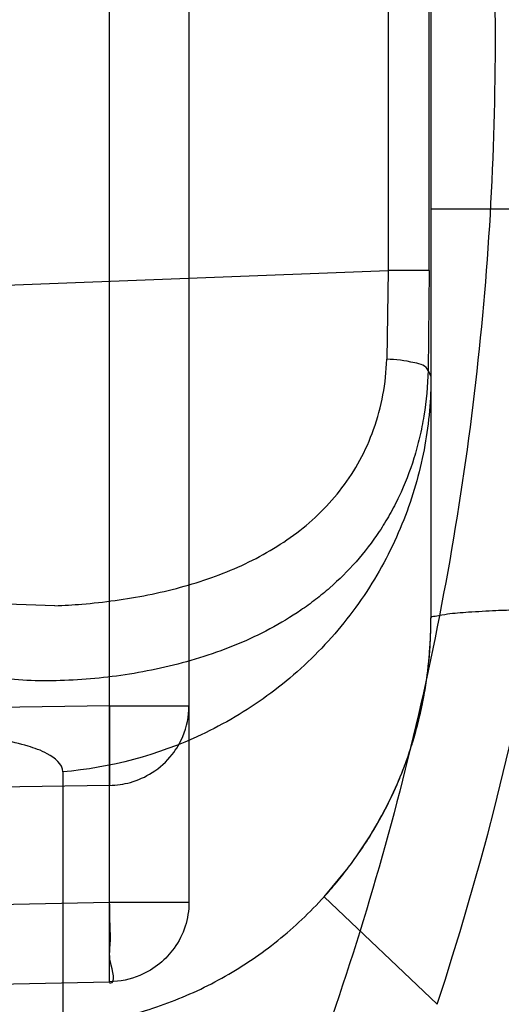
# Model space of a CAD drawing. Header units: millimetres. Extents: x 0 to 297, y 0 to 210.
# Tile 90 of 256: x 147.0301 to 147.0659, y 92.9659 to 93.0391. Entities that reach past the tile are written whole.
import ezdxf

# ---------------------------------------------------------------- set-up
doc = ezdxf.new("R2010")
doc.units = ezdxf.units.MM
doc.header["$LTSCALE"] = 16.335
doc.layers.get('0').update_dxf_attribs({"linetype": 'CONTINUOUS'})
for name, color, linetype in [('01_GLOBAL', 7, 'CONTINUOUS'), ('INTFCLR_1', 7, 'CONTINUOUS'), ('INTFCLR_144815', 7, 'CONTINUOUS')]:
    doc.layers.add(name, color=color, linetype=linetype)

msp = doc.modelspace()

# ---------------------------------------------------------------- linework, layer by layer
at = {"color": 7, "linetype": 'Continuous'}
msp.add_circle((147.7028034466, 92.1254639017), 2.28, dxfattribs=at)
at = {"color": 9, "linetype": 'Continuous'}
msp.add_arc((147.7028034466, 92.1254639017), 2.2507792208, 92.9674534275, 177.0325465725, dxfattribs=at)
at = {"layer": '01_GLOBAL', "color": 7, "linetype": 'Continuous'}
msp.add_circle((147.7028034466, 92.1254639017), 2.31, dxfattribs=at)
at = {"layer": 'INTFCLR_1', "color": 9, "linetype": 'Continuous'}
for p, q in [((147.0367404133, 92.9675399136), (147.0367404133, 93.1077233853)), ((147.0426356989, 93.10181543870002), (147.0426356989, 92.97344786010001)), ((147.0606356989, 93.08066322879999), (147.0606356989, 92.9946000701)), ((147.0574530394, 93.0547842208), (147.0574530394, 93.020479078)), ((147.0604985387, 93.020479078), (147.0604985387, 93.0547842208)), ((147.0722169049, 93.0250408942), (147.0606356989, 93.0250408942)), ((146.8326356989, 93.01181522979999), (147.0574530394, 93.020479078)), ((147.0574530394, 93.020479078), (147.0573429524, 93.0138593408)), ((147.0604985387, 93.020479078), (147.0574530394, 93.020479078)), ((147.0604985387, 93.020479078), (147.0604139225, 93.01303354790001)), ((147.0604139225, 93.01303354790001), (147.0606356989, 93.01258909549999)), ((147.0326715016, 92.9955223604), (147.0274322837, 92.9956850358)), ((147.0367404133, 92.98806315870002), (146.9714767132, 92.98710727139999)), ((147.0367404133, 92.98806315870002), (147.0426356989, 92.98806315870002)), ((147.0367404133, 92.98806315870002), (147.0367404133, 92.9821552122)), ((147.0332503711, 92.98315728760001), (147.0332503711, 92.96422452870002)), ((147.0367404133, 92.9821552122), (146.9843088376, 92.9813872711)), ((147.0367404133, 92.97344786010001), (146.8326356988, 92.969202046)), ((147.0426356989, 92.97344786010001), (147.0367404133, 92.97344786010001)), ((147.0526946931, 92.9738748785), (147.0610994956, 92.9658655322)), ((146.8326356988, 92.9632940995), (147.0367404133, 92.9675399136)), ((147.0367404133, 92.9675399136), (147.0367604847, 92.9674491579))]:
    msp.add_line(p, q, dxfattribs=at)
at = {"layer": 'INTFCLR_1', "color": 7, "linetype": 'Continuous'}
msp.add_line((147.0526946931, 92.9738748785), (147.054357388, 92.9758680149), dxfattribs=at)
at = {"layer": 'INTFCLR_1', "color": 6, "linetype": 'Continuous'}
for centre, radius, start, end in [((146.8326356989, 93.03763164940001), 0.3620710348, 270, 90.00000002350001), ((146.8326356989, 93.03763164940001), 0.3440948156, 270, 90.00000002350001), ((146.842168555, 93.03762788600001), 0.2303922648, 341.8516144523, 356.8675753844)]:
    msp.add_arc(centre, radius, start, end, dxfattribs=at)
at = {"layer": 'INTFCLR_1', "color": 9, "linetype": 'Continuous'}
for points, knots in [([(147.1545442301, 92.9256703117), (147.1552565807, 92.92760868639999), (147.1566525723, 92.9315227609), (147.1593123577, 92.9394604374), (147.1636279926, 92.9537082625), (147.1676297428, 92.9704311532), (147.1702721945, 92.98537709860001), (147.1713830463, 92.99300879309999), (147.1719563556, 92.9974228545), (147.1732796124, 93.008504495), (147.1746545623, 93.02743949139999), (147.1744340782, 93.04977945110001), (147.1733950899, 93.0642567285), (147.1727415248, 93.0709415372), (147.1722603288, 93.07538757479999), (147.1707735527, 93.08738744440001), (147.1673977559, 93.1066025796), (147.162533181, 93.1253625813), (147.1590536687, 93.13649711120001), (147.157745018, 93.1404798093), (147.1557541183, 93.1463465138), (147.1512626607, 93.1586117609), (147.1435063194, 93.176613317), (147.134673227, 93.19362029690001), (147.1285153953, 93.2040882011), (147.1256373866, 93.208747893), (147.1237254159, 93.21178528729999), (147.1185545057, 93.2197736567), (147.1098896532, 93.232033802), (147.0978538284, 93.2469589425), (147.0876594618, 93.2581464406), (147.0805381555, 93.26529742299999), (147.0766007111, 93.2690835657), (147.0711374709, 93.27418968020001), (147.06349057, 93.2808755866), (147.0552130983, 93.2873626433), (147.0499647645, 93.2910949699), (147.0474074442, 93.29281092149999), (147.0457289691, 93.2938897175), (147.0442255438, 93.294808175), (147.0429042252, 93.29556660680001), (147.041778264, 93.2961550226), (147.0407894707, 93.2966200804), (147.0400295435, 93.2968637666), (147.0393696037, 93.2970368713), (147.0390133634, 93.2966025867), (147.0393275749, 93.29599323), (147.0397818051, 93.29522393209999), (147.0406181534, 93.29416107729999), (147.0417305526, 93.2928514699), (147.0430342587, 93.2914101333), (147.0444632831, 93.289871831), (147.0465759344, 93.2876354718), (147.0495827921, 93.28449215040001), (147.0551951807, 93.2786029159), (147.0613248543, 93.27199583), (147.0669087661, 93.26568094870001), (147.0703603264, 93.2616654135), (147.0759105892, 93.2550734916), (147.0844077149, 93.2443909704), (147.0955472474, 93.22884910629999), (147.1036099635, 93.2161613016), (147.1088887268, 93.20713012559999), (147.1124703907, 93.200778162), (147.1186494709, 93.1891839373), (147.1269016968, 93.171675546), (147.1325946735, 93.1570782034), (147.1352425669, 93.1495098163)], [0, 0, 0, 0, 0.0103792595, 0.0208842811, 0.0420721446, 0.0851858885, 0.1071984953, 0.1183380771, 0.123943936, 0.1295693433, 0.1744299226, 0.2192388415, 0.2417237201, 0.2473597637, 0.2529962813, 0.2641993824, 0.3081295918, 0.3509327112, 0.3614952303, 0.3667582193, 0.3720021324, 0.3926323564, 0.4323913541, 0.4704239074, 0.4888657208, 0.4934194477, 0.497950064, 0.5069039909, 0.5412450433, 0.5733438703, 0.6032118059, 0.6172673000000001, 0.6240601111, 0.6306649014, 0.6548506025, 0.6750843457, 0.6834913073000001, 0.6872123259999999, 0.6905622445, 0.6935176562, 0.6960693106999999, 0.6982084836, 0.6999280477, 0.7014829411, 0.7024060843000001, 0.7029587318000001, 0.7038763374, 0.7054334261, 0.7076628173, 0.7105600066, 0.714112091, 0.7174145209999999, 0.7211168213, 0.7295725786, 0.7392778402, 0.7620040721, 0.7748640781, 0.7816422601, 0.7886165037, 0.8181744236, 0.8502177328, 0.884679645, 0.8936796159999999, 0.902792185, 0.9213283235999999, 0.9597006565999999, 1, 1, 1, 1]), ([(147.0432510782, 93.2956316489), (147.0440337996, 93.2956315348), (147.0461901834, 93.29448394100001), (147.048762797, 93.29308623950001), (147.05126835, 93.29149221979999), (147.0538664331, 93.2897847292), (147.0591995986, 93.28606265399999), (147.0676125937, 93.27960414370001), (147.0753919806, 93.27294276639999), (147.0809499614, 93.26785658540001), (147.0849532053, 93.2640878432), (147.0921910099, 93.25697312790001), (147.1025540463, 93.2458430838), (147.114792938, 93.2309925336), (147.1236090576, 93.2187883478), (147.1288703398, 93.210836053), (147.1308146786, 93.20781404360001), (147.1337403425, 93.20317969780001), (147.1399980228, 93.19277282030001), (147.1489774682, 93.17586162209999), (147.1568675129, 93.15795089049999), (147.1614367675, 93.1457458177), (147.1634614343, 93.13990986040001), (147.1647919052, 93.13594917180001), (147.1683281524, 93.12488035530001), (147.1732735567, 93.1062283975), (147.1767074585, 93.0871131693), (147.1782194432, 93.07517712), (147.1787086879, 93.07075571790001), (147.1793731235, 93.0641085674), (147.1804294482, 93.0497128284), (147.1806536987, 93.0274948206), (147.1792555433, 93.0086652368), (147.1779104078, 92.9976470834), (147.1773275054, 92.9932574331), (147.1761979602, 92.9856672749), (147.1735104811, 92.97079983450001), (147.1694409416, 92.95416803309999), (147.1650544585, 92.9400032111), (147.1623504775, 92.9321098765), (147.1609312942, 92.9282176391), (147.1602071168, 92.92629007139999)], [0, 0, 0, 0, 0.0056084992, 0.016622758, 0.0214510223, 0.0268121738, 0.0389184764, 0.0680276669, 0.1027789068, 0.1122614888, 0.1220107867, 0.1421735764, 0.1849752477, 0.2309092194, 0.2799812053, 0.2927645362, 0.2992310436, 0.3057293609, 0.3320345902, 0.3862266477, 0.4428037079, 0.4721337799, 0.479586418, 0.4870651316, 0.5020714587, 0.5628449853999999, 0.6251697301, 0.6410581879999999, 0.6490513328, 0.6570434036, 0.6889243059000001, 0.7524504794, 0.8160576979, 0.8240355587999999, 0.8319861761, 0.8477866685, 0.8790166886, 0.9402183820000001, 0.9703167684, 0.9852456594, 1, 1, 1, 1]), ([(147.1352425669, 93.1495098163), (147.1379952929, 93.14164178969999), (147.1429940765, 93.1254736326), (147.1477529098, 93.1046918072), (147.1501024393, 93.09081219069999), (147.151047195, 93.08426445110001), (147.151638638, 93.07985863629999), (147.1530856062, 93.06772189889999), (147.1544764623, 93.04770806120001), (147.1542807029, 93.0276232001), (147.1535512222, 93.0153442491), (147.1532177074, 93.0108633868), (147.1526544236, 93.00419454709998), (147.1511010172, 92.9899942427), (147.1474849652, 92.9685843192), (147.1430641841, 92.95080514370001), (147.1400632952, 92.9406015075), (147.1388460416, 92.9366002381), (147.1366541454, 92.9297366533), (147.1320236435, 92.91648816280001), (147.124625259, 92.8984289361), (147.1170139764, 92.8829220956), (147.1121048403, 92.87387096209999), (147.1103239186, 92.8706785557), (147.1076776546, 92.8660211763), (147.101977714, 92.8564219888), (147.0929326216, 92.8426084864), (147.0818447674, 92.827530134), (147.0738492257, 92.81769368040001), (147.0692400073, 92.8122947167), (147.0675023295, 92.81027962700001), (147.0645699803, 92.8069282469), (147.059151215, 92.8008948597), (147.053263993, 92.7946267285), (147.047929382, 92.78903803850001), (147.0447760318, 92.7857530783), (147.0421529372, 92.78285660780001), (147.0404461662, 92.78102579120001), (147.0382254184, 92.7776381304), (147.0420399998, 92.77914588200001), (147.0441807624, 92.7804356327), (147.0467768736, 92.78202657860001), (147.049052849, 92.7835556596), (147.0517912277, 92.7854541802), (147.0555009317, 92.78817176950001), (147.0602492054, 92.79186222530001), (147.067344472, 92.7977012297), (147.0736957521, 92.8033972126), (147.0792529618, 92.8087266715), (147.0832359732, 92.812657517), (147.0904141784, 92.8200586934), (147.1006451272, 92.8316000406), (147.1126583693, 92.84694521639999), (147.1212603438, 92.85951606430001), (147.1263733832, 92.8676917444), (147.1282611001, 92.87079789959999), (147.1311015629, 92.87556381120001), (147.1371674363, 92.88626496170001), (147.1458250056, 92.9036348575), (147.1517810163, 92.9181513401), (147.1545442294, 92.9256703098)], [0, 0, 0, 0, 0.0419449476, 0.0850695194, 0.1071739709, 0.1127634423, 0.1183584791, 0.1295423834, 0.1742656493, 0.2191961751, 0.2304978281, 0.2361598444, 0.2418057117, 0.2641744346, 0.3080240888, 0.3509528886, 0.3562644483, 0.3615432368, 0.3719979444, 0.3925183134, 0.4321501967, 0.4701192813, 0.4793724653, 0.4839620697, 0.48851378, 0.5063269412, 0.5401307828, 0.5715496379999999, 0.6004673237, 0.6038923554, 0.6072711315, 0.6138564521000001, 0.6263016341, 0.6480618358, 0.6572019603, 0.6650284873, 0.6713159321, 0.6759369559, 0.6799952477, 0.6841765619, 0.6887949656, 0.6950107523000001, 0.6986911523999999, 0.7027318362, 0.7117342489, 0.7218512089, 0.7329803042, 0.7579718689, 0.7647510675, 0.7717251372, 0.7861300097, 0.8166264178, 0.8492835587, 0.8841348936, 0.8932111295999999, 0.8978052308, 0.9024247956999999, 0.92112918, 0.9596906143, 1, 1, 1, 1]), ([(147.0432510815, 92.7796316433), (147.0431330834, 92.7796316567), (147.0428441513, 92.77968862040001), (147.0428590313, 92.7802080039), (147.043168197, 92.78074236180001), (147.0437027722, 92.7815366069), (147.0445175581, 92.7825251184), (147.046088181, 92.7843056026), (147.0479460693, 92.786252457), (147.0500136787, 92.7883830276), (147.0523867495, 92.79080681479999), (147.0572874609, 92.7957986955), (147.0632966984, 92.8020416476), (147.0688203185, 92.8080382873), (147.0718101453, 92.8113712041), (147.0735816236, 92.81337496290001), (147.0782783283, 92.8187413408), (147.0864250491, 92.8285190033), (147.0977271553, 92.8435162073), (147.106950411, 92.8572622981), (147.1127640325, 92.86681826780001), (147.1154623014, 92.871453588), (147.1172776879, 92.87462997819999), (147.1222795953, 92.88363180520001), (147.1300362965, 92.8990567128), (147.1375818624, 92.91703545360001), (147.1423047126, 92.93022711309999), (147.1445398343, 92.9370600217), (147.1457809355, 92.941042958), (147.1488392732, 92.9511954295), (147.1533458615, 92.9688880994), (147.157034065, 92.99020578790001), (147.1586182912, 93.0043449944), (147.159192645, 93.0109841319), (147.1595326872, 93.0154446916), (147.1602764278, 93.0276675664), (147.1604760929, 93.0476640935), (147.1590577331, 93.0675881), (147.157582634, 93.0796680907), (147.1569796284, 93.0840538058), (147.1560162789, 93.0905724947), (147.1536199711, 93.10439313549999), (147.1487661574, 93.12508522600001), (147.1436711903, 93.1411717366), (147.1408661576, 93.1489990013)], [0, 0, 0, 0, 0.0008731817, 0.001718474, 0.0032338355, 0.0055641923, 0.008732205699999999, 0.0127298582, 0.0231213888, 0.0286463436, 0.0346993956, 0.04822263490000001, 0.0804125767, 0.0988155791, 0.1085508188, 0.1135449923, 0.1186070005, 0.1613231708, 0.2076862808, 0.2575123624, 0.2837454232, 0.2904461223, 0.2972015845, 0.3108183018, 0.3666504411, 0.4248609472, 0.4549769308, 0.4703146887, 0.4780576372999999, 0.4858477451, 0.5487776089, 0.6130123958, 0.6457680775, 0.6540347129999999, 0.6623246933, 0.6788711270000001, 0.74464742, 0.8101273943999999, 0.8265053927, 0.8346996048, 0.8428861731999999, 0.8752668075, 0.9384714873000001, 1, 1, 1, 1]), ([(147.0326715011, 92.9955223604), (147.0333400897, 92.99554807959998), (147.0348339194, 92.9956398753), (147.0371448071, 92.9958958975), (147.0395919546, 92.9963064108), (147.0419960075, 92.99686373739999), (147.044327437, 92.9975918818), (147.046567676, 92.9984857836), (147.0486933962, 92.99958845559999), (147.0506781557, 93.00090691), (147.0524865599, 93.0024651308), (147.0540758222, 93.0042781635), (147.0554194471, 93.00633829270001), (147.0568081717, 93.0094760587), (147.0572958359, 93.0120913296), (147.0573429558, 93.0138593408)], [0, 0, 0, 0, 0.0589011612, 0.1317049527, 0.2045764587, 0.2772228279, 0.3487764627, 0.4193977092, 0.4892875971, 0.5592087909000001, 0.6287000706, 0.6987939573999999, 0.7707939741, 0.8443020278, 1, 1, 1, 1]), ([(147.0604139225, 93.01303354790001), (147.0603049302, 93.0133975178), (147.0589923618, 93.01372324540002), (147.0580424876, 93.01384867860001), (147.0573429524, 93.0138593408)], [0, 0, 0, 0, 0.3519400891, 1, 1, 1, 1]), ([(147.0604139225, 93.01303354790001), (147.0603867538, 93.0119060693), (147.0602358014, 93.0102294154), (147.0598083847, 93.0080595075), (147.0592553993, 93.0060240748), (147.058509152, 93.0040973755), (147.0575808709, 93.00230728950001), (147.0565697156, 93.0006550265), (147.0551310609, 92.9987776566), (147.0534763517, 92.9971366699), (147.0520620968, 92.9959738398), (147.0506000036, 92.9949161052), (147.0486813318, 92.99376039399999), (147.0462571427, 92.9926216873), (147.042913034, 92.9913993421), (147.0394494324, 92.9905849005), (147.0359659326, 92.9901131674), (147.0325917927, 92.9898784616), (147.0300669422, 92.98993761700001), (147.0284384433, 92.9901782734)], [0, 0, 0, 0, 0.0760241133, 0.1130184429, 0.1489849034, 0.2181106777, 0.2517441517, 0.2848160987, 0.348593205, 0.4106340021, 0.4414489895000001, 0.4719476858, 0.5322136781, 0.5921153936, 0.6522171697, 0.7719733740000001, 0.8309969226, 0.8890325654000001, 1, 1, 1, 1]), ([(147.0606356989, 93.01258909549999), (147.0606356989, 93.01087561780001), (147.0603231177, 93.0073480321), (147.0588757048, 93.002118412), (147.0563790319, 92.9970673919), (147.0528876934, 92.9924976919), (147.0485654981, 92.9886766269), (147.0421949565, 92.9849110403), (147.036791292, 92.9834623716), (147.0332503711, 92.98315728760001)], [0, 0, 0, 0, 0.1167127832, 0.2397553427, 0.3675648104, 0.4981092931, 0.6290382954, 0.7579181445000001, 1, 1, 1, 1]), ([(147.0606356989, 92.9946000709), (147.0606356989, 92.9947126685), (147.0612360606, 92.99480214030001), (147.0620017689, 92.9949609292), (147.063611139, 92.9950745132), (147.0652931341, 92.99517233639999), (147.0670405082, 92.99523564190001), (147.0680947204, 92.9952632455), (147.06863445, 92.9952746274)], [0, 0, 0, 0, 0.0418951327, 0.1592237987, 0.3524119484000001, 0.6070014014, 0.7991336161, 1, 1, 1, 1]), ([(147.0367404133, 92.9821552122), (147.0372615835, 92.98216417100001), (147.0383742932, 92.9823273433), (147.0400208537, 92.9830634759), (147.0413655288, 92.98428302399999), (147.0423703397, 92.9859861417), (147.0426356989, 92.98729317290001), (147.0426356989, 92.98806315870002)], [0, 0, 0, 0, 0.1698178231, 0.3617335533, 0.5797073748, 0.7491452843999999, 1, 1, 1, 1]), ([(147.0332503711, 92.98315728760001), (147.0332503, 92.98374915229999), (147.0321478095, 92.9845881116), (147.0305517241, 92.9851381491), (147.028270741, 92.9856849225), (147.0251324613, 92.98609355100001), (147.0210502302, 92.9863692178), (147.0163674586, 92.9864472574), (147.0112344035, 92.9863313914), (147.0076849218, 92.98612769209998), (147.0058650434, 92.9859941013)], [0, 0, 0, 0, 0.0628999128, 0.1170530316, 0.1881701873, 0.3083368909, 0.4545181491, 0.6222319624, 0.8060735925, 1, 1, 1, 1]), ([(147.0365503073, 92.9646838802), (147.038087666, 92.9649883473), (147.041121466, 92.96584836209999), (147.0454073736, 92.9678532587), (147.0493297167, 92.9705238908), (147.0516346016, 92.9727020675), (147.0526946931, 92.9738748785)], [0, 0, 0, 0, 0.2490434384, 0.4985367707, 0.7487806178, 1, 1, 1, 1]), ([(147.0367604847, 92.9674491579), (147.0372868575, 92.9674601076), (147.0366019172, 92.9691767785), (147.0368426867, 92.9703820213), (147.0367532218, 92.9719280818), (147.0367514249, 92.9729183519), (147.0367404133, 92.97344786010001)], [0, 0, 0, 0, 0.2632613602, 0.4958713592, 0.7351705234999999, 1, 1, 1, 1]), ([(147.0426356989, 92.97344786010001), (147.0426356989, 92.9728493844), (147.04244636, 92.97163331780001), (147.0416580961, 92.9700699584), (147.0404785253, 92.96881217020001), (147.0388643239, 92.9678375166), (147.0375064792, 92.9675530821), (147.0367404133, 92.9675399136)], [0, 0, 0, 0, 0.1949535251, 0.3935125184, 0.5612462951, 0.7504170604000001, 1, 1, 1, 1])]:
    msp.add_open_spline(points, degree=3, knots=knots, dxfattribs=at)
at = {"layer": 'INTFCLR_1', "color": 6, "linetype": 'Continuous'}
msp.add_open_spline([(146.8326356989, 93.2611850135), (146.8370934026, 93.2613679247), (146.8460221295, 93.2614662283), (146.8593965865, 93.260813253), (146.8727322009, 93.2593570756), (146.8860227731, 93.25709220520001), (146.8991901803, 93.2540186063), (146.9119493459, 93.2502127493), (146.9244276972, 93.24567473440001), (146.9366204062, 93.24040866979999), (146.9486732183, 93.2343158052), (146.9603342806, 93.2275074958), (146.9715563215, 93.22001275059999), (146.9823021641, 93.2118590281), (146.9925323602, 93.2030766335), (147.0022137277, 93.1936954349), (147.0113088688, 93.18375337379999), (147.0197869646, 93.17328453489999), (147.0276126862, 93.16233547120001), (147.0347635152, 93.1509416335), (147.0412169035, 93.13913965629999), (147.0469483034, 93.1269747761), (147.0519351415, 93.11449862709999), (147.0561630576, 93.1017520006), (147.0596198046, 93.0887741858), (147.062293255, 93.0756097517), (147.0641729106, 93.0623087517), (147.065251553, 93.04892494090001), (147.0655262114, 93.03551435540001), (147.0649983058, 93.02212437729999), (147.0636720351, 93.0087991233), (147.0615523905, 92.9955783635), (147.0586468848, 92.98250788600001), (147.0549655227, 92.9696336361), (147.0505224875, 92.9570052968), (147.0453357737, 92.94467244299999), (147.0394268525, 92.9326809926), (147.0328159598, 92.9210679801), (147.025529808, 92.9098785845), (147.017595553, 92.8991515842), (147.0090432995, 92.8889235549), (146.9998957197, 92.87922094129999), (146.990192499, 92.87008647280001), (146.9799629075, 92.86154562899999), (146.9692487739, 92.85363234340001), (146.9580859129, 92.8463733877), (146.946519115, 92.8397956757), (146.9346012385, 92.8339262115), (146.9226185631, 92.82888482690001), (146.9109496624, 92.82474710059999), (146.9001136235, 92.8215446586), (146.890303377, 92.81915042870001), (146.8815652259, 92.81740428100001), (146.8732657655, 92.81606653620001), (146.8646870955, 92.81500471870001), (146.8551490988, 92.8142133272), (146.8443424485, 92.81380665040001), (146.8367080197, 92.8139111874), (146.8326356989, 92.81407828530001)], degree=3, knots=[0, 0, 0, 0, 0.0185657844, 0.0371317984, 0.05569073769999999, 0.0743563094, 0.09320240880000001, 0.1119235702, 0.129729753, 0.1484268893, 0.1671582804, 0.1858963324, 0.2045840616, 0.2232805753, 0.241995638, 0.2606572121, 0.2793460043, 0.298034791, 0.3166822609, 0.3353170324, 0.3539796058, 0.3726237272, 0.3912431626, 0.4098577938, 0.4284754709, 0.4470981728, 0.4657246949, 0.4843423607, 0.5029403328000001, 0.5215094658, 0.5400731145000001, 0.5586325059, 0.5771954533, 0.5957587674, 0.6143211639, 0.6328711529, 0.651401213, 0.6699184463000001, 0.6884460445, 0.7069331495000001, 0.7254085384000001, 0.7438945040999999, 0.7623917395, 0.7808314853, 0.7993176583, 0.8177869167, 0.8362093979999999, 0.8546575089, 0.8730374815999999, 0.8902753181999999, 0.9061521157, 0.9200376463, 0.9322836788, 0.9432240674, 0.9550134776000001, 0.9682465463, 0.9830392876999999, 1, 1, 1, 1], dxfattribs=at)
at = {"layer": 'INTFCLR_1', "color": 7, "linetype": 'Continuous'}
for points, knots in [([(147.0526946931, 92.9738748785), (147.053011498, 92.9742253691), (147.0536314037, 92.9749411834), (147.0548043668, 92.9764225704), (147.0561402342, 92.9783671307), (147.0572871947, 92.98042624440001), (147.0580852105, 92.9821353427), (147.0588034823, 92.98388771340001), (147.0595426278, 92.9861382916), (147.0601735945, 92.98890955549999), (147.0604883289, 92.99126207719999), (147.0606146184, 92.9931637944), (147.0606356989, 92.99412116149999), (147.0606356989, 92.9946000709)], [0, 0, 0, 0, 0.062408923, 0.1250374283, 0.2495367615, 0.3735826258, 0.4358955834, 0.4986166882, 0.6236722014, 0.7482993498, 0.8735559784, 0.9367378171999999, 1, 1, 1, 1]), ([(147.0550824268, 92.9768515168), (147.0553410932, 92.97721712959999), (147.0558986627, 92.9780430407), (147.0567566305, 92.9794596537), (147.05769496, 92.9812442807), (147.0584675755, 92.9830230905), (147.0590779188, 92.98471972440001), (147.0595392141, 92.98623464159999), (147.0599619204, 92.9879573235), (147.0603192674, 92.98992072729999), (147.0605737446, 92.99216079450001), (147.0606356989, 92.9937539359), (147.0606356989, 92.99460007)], [0, 0, 0, 0, 0.0711085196, 0.1581596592, 0.2628265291, 0.3910118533, 0.4656970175, 0.5490173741, 0.6423251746, 0.7471728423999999, 0.8656567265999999, 1, 1, 1, 1])]:
    msp.add_open_spline(points, degree=3, knots=knots, dxfattribs=at)
at = {"layer": 'INTFCLR_144815', "color": 6, "linetype": 'Continuous'}
for radius in [0.3828680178, 0.364857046]:
    msp.add_circle((146.8326356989, 93.03763164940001), radius, dxfattribs=at)
for radius, start, end in [(0.5278075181, 313.9937911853, 154.5150993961), (0.49294334, 282.2440355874, 71.2863570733), (0.3966228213, 45.0000000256, 314.9999999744), (0.3959130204, 44.99999995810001, 315.0000000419), (0.3953393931, 44.99999997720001, 315.0000000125)]:
    msp.add_arc((146.8326356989, 93.03763164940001), radius, start, end, dxfattribs=at)
at = {"layer": 'INTFCLR_144815', "color": 9, "linetype": 'Continuous'}
for centre, radius, start, end in [((146.8326356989, 93.03763164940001), 0.4896672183, 292.4997540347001, 54.0964566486), ((146.8326378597, 93.037632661), 0.4417306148, 292.4997540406, 54.09645665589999)]:
    msp.add_arc(centre, radius, start, end, dxfattribs=at)

doc.saveas('drawing.dxf')
